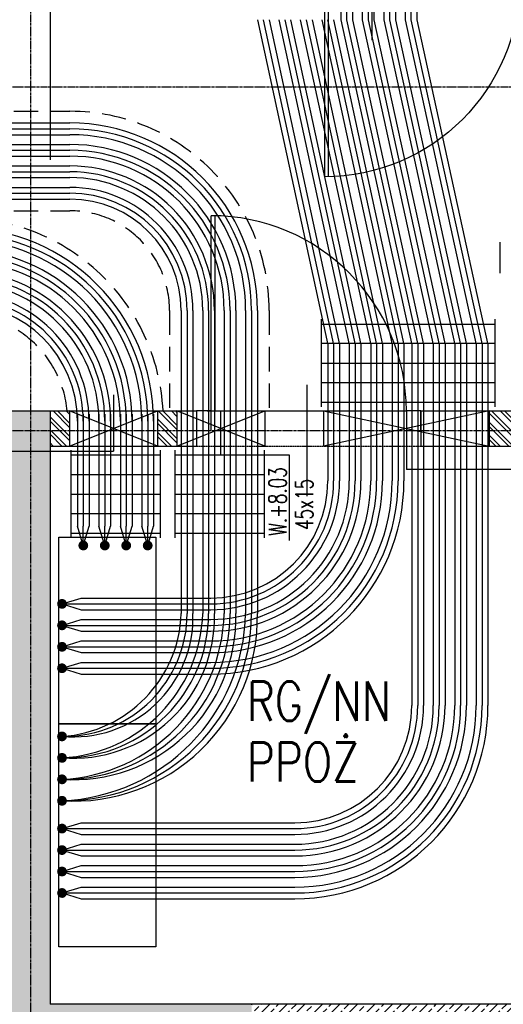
# Model space of a CAD drawing. Header units: inches. Extents: x 788 to 26783, y -4103 to 21.
# Tile 95 of 101: x 24919 to 25167, y -1691 to -1186. Entities that reach past the tile are written whole.
import ezdxf

# ---------------------------------------------------------------- set-up
doc = ezdxf.new("R2010")
doc.units = ezdxf.units.IN
doc.header["$MEASUREMENT"] = 0
for name, pattern in [('CENTER', [2, 1.25, -0.25, 0.25, -0.25]), ('DASHDOT', [1, 0.5, -0.25, 0, -0.25]), ('DASHED', [0.75, 0.5, -0.25]), ('DASHED2', [0.375, 0.25, -0.125])]:
    doc.linetypes.add(name, pattern=pattern)
for name, color, linetype in [('Drz---drzwi', 5, 'Continuous'), ('E35', 6, 'Continuous'), ('E50', 3, 'Continuous'), ('E50kor', 3, 'Continuous'), ('Ins-went', 141, 'Continuous'), ('Os-osie glowne', 1, 'CENTER'), ('Sc-beton', 7, 'Continuous'), ('Sc-beton-hatch', 86, 'Continuous'), ('Sc-cegla pustak', 42, 'Continuous'), ('Sc-cegla pustak-hatch', 8, 'Continuous'), ('Sc-nadproza kon', 5, 'DASHED2'), ('W-przebicia-ściany', 223, 'Continuous')]:
    doc.layers.add(name, color=color, linetype=linetype)
doc.styles.add('ROMANS', font='romans', dxfattribs={"width": 0.85})
pattern_1 = [(45, (-26612.6334, 16237.085), (-4.49012806, 4.49012806), []), (45, (-26608.143, 16237.085), (-4.49012806, 4.49012806), [3.175, -1.5875])]
pattern_2 = [(135, (-26612.6334, 16237.085), (-3.36759605, -3.36759605), []), (135, (-26612.6334, 16239.33), (-3.36759605, -3.36759605), [])]

# ---------------------------------------------------------------- blocks, each defined once
blk = doc.blocks.new('_gfjkhgjhlhjk')
at = {"ltscale": 7}
for p, q in [((7.5, 10), (7.5, 110)), ((9.5, 10), (9.5, 109.98)), ((56.5, 23.36), (56.5, -33.64))]:
    blk.add_line(p, q, dxfattribs=at)
for points in [[(0, 0), (7.5, 0), (7.5, 10), (0, 10)], [(107.5, 0), (115, 0), (115, 10), (107.5, 10)]]:
    blk.add_lwpolyline(points, close=True, dxfattribs=at)
blk.add_lwpolyline([(5.5, 10), (107.5, 10)], dxfattribs=at)
blk.add_arc((7.5, 10), 100, 0, 90)

msp = doc.modelspace()

# ---------------------------------------------------------------- hatches: boundary and pattern name
at = {"layer": 'Sc-beton-hatch'}
h = msp.add_hatch(dxfattribs=at)
h.set_pattern_fill('ANSI33', color=256, style=0)
h.set_pattern_definition(pattern_1)
h.paths.add_polyline_path([(24330.91, -1396.83), (24320.91, -1396.83), (24320.91, -1461.46), (24330.91, -1464.27), (24330.91, -1462.83)])
h.paths.add_polyline_path([(24320.91, -1396.83), (24310.91, -1396.83), (24310.91, -1458.65), (24320.91, -1461.46)])
h.paths.add_polyline_path([(24320.91, -1461.46), (24310.91, -1458.65), (24310.91, -1507.25), (24320.91, -1507.25)])
h.paths.add_polyline_path([(24330.91, -1464.27), (24320.91, -1461.46), (24320.91, -1507.25), (24330.91, -1507.25)])
h.paths.add_polyline_path([(24330.91, -1507.25), (24320.91, -1507.25), (24320.91, -1578.34), (24330.91, -1578.34)])
h.paths.add_polyline_path([(24320.91, -1507.25), (24310.91, -1507.25), (24310.91, -1578.34), (24320.91, -1578.34)])
h.paths.add_polyline_path([(24320.91, -1578.34), (24310.91, -1578.34), (24310.91, -1700.83), (24320.91, -1700.83)])
h.paths.add_polyline_path([(24330.91, -1578.34), (24320.91, -1578.34), (24320.91, -1700.83), (24474.91, -1700.83), (24474.91, -1690.83), (24330.91, -1690.83)])
h.paths.add_polyline_path([(24320.91, -1700.83), (24310.91, -1700.83), (24310.91, -1710.83), (24320.91, -1710.83)])
h.paths.add_polyline_path([(24474.91, -1700.83), (24320.91, -1700.83), (24320.91, -1710.83), (24474.91, -1710.83)])
h.paths.add_polyline_path([(24495.91, -1700.83), (24485.91, -1700.83), (24485.91, -1710.83), (24495.91, -1710.83)])
h.paths.add_polyline_path([(24495.91, -1690.83), (24485.91, -1690.83), (24485.91, -1700.83), (24495.91, -1700.83)])
h.paths.add_polyline_path([(24524.91, -1690.83), (24506.91, -1690.83), (24506.91, -1700.83), (24524.91, -1700.83)])
h.paths.add_polyline_path([(24524.91, -1700.83), (24506.91, -1700.83), (24506.91, -1710.83), (24524.91, -1710.83)])
h.paths.add_polyline_path([(24545.91, -1700.83), (24535.91, -1700.83), (24535.91, -1710.83), (24545.91, -1710.83)])
h.paths.add_polyline_path([(24545.91, -1690.83), (24535.91, -1690.83), (24535.91, -1700.83), (24545.91, -1700.83)])
h.paths.add_polyline_path([(24599.74, -1690.83), (24556.91, -1690.83), (24556.91, -1700.83), (24599.74, -1700.83)])
h.paths.add_polyline_path([(24599.74, -1700.83), (24556.91, -1700.83), (24556.91, -1710.83), (24599.74, -1710.83)])
h.paths.add_polyline_path([(24655.91, -1700.83), (24599.74, -1700.83), (24599.74, -1710.83), (24655.91, -1710.83)])
h.paths.add_polyline_path([(24655.91, -1690.83), (24599.74, -1690.83), (24599.74, -1700.83), (24655.91, -1700.83)])
h.paths.add_polyline_path([(24924.91, -1396.83), (24876.41, -1396.83), (24876.41, -1406.83), (24914.91, -1406.83), (24914.91, -1598.83), (24914.91, -1690.83), (24720.91, -1690.83), (24720.91, -1682.83), (24700.91, -1682.83), (24700.91, -1690.83), (24655.91, -1690.83), (24655.91, -1700.83), (24924.91, -1700.83)])
h.paths.add_polyline_path([(24924.91, -1700.83), (24655.91, -1700.83), (24655.91, -1710.83), (24924.91, -1710.83)])
h.paths.add_polyline_path([(24762.41, -1396.83), (24700.91, -1396.83), (24700.91, -1493.33), (24720.91, -1493.33), (24720.91, -1406.83), (24762.41, -1406.83)], flags=17)
h.paths.add_polyline_path([(24762.41, -1386.83), (24700.91, -1386.83), (24700.91, -1396.83), (24762.41, -1396.83)])
h.paths.add_polyline_path([(24720.91, -1493.33), (24700.91, -1493.33), (24700.91, -1509.83), (24700.91, -1622.83), (24720.32, -1622.83), (24720.91, -1622.83)], flags=17)
h.paths.add_polyline_path([(24934.91, -1396.83), (24924.91, -1396.83), (24924.91, -1700.83), (25038.22, -1700.83), (25038.22, -1690.83), (24934.91, -1690.83)])
h.paths.add_polyline_path([(24934.91, -1386.83), (24924.91, -1386.83), (24924.91, -1396.83), (24934.91, -1396.83)])
h.paths.add_polyline_path([(24924.91, -1386.83), (24876.41, -1386.83), (24876.41, -1396.83), (24924.91, -1396.83)])
h.paths.add_polyline_path([(25038.22, -1700.83), (24924.91, -1700.83), (24924.91, -1710.83), (25038.22, -1710.83)])
h.paths.add_polyline_path([(24916.45, -1534.63), (24933.37, -1534.63), (24933.37, -1551.88), (24916.45, -1551.88)], flags=9)
h.paths.add_polyline_path([(24809.13, -1709.29), (24809.13, -1692.37), (24826.38, -1692.37), (24826.38, -1709.29)], flags=9)
h.paths.add_polyline_path([(24916.45, -1663.15), (24933.37, -1663.15), (24933.37, -1680.4), (24916.45, -1680.4)], flags=9)
h.paths.add_polyline_path([(24702.45, -1534.63), (24719.37, -1534.63), (24719.37, -1551.88), (24702.45, -1551.88)], flags=24)
h = msp.add_hatch(dxfattribs=at)
h.set_pattern_fill('ANSI33', color=256, style=0)
h.set_pattern_definition(pattern_1)
h.paths.add_polyline_path([(25287.91, -1710.83), (25287.91, -1700.83), (25038.22, -1700.83), (25038.22, -1710.83)])
h.paths.add_polyline_path([(25038.22, -1690.83), (25038.22, -1700.83), (25287.91, -1700.83), (25287.91, -1690.83)])
h.paths.add_polyline_path([(25307.91, -1710.83), (25307.91, -1700.83), (25297.91, -1700.83), (25297.91, -1710.83)])
h.paths.add_polyline_path([(25297.91, -1700.83), (25307.91, -1700.83), (25307.91, -1690.83), (25297.91, -1690.83)])
h.paths.add_polyline_path([(25317.91, -1700.83), (25327.91, -1700.83), (25327.91, -1690.83), (25317.91, -1690.83)])
h.paths.add_polyline_path([(25317.91, -1710.83), (25327.91, -1710.83), (25327.91, -1700.83), (25317.91, -1700.83)])
h.paths.add_polyline_path([(25470.91, -1710.83), (25470.91, -1700.83), (25337.91, -1700.83), (25337.91, -1710.83)])
h.paths.add_polyline_path([(25470.91, -1700.83), (25470.91, -1687.83), (25460.91, -1687.83), (25460.91, -1690.83), (25360.91, -1690.83), (25337.91, -1690.83), (25337.91, -1700.83)])
at = {"layer": 'Sc-cegla pustak-hatch'}
h = msp.add_hatch(dxfattribs=at)
h.set_pattern_fill('ANSI32', color=256, scale=0.5, angle=90, style=0)
h.set_pattern_definition(pattern_2)
h.paths.add_polyline_path([(24989.91, -1396.83), (24989.91, -1404.83), (24999.91, -1404.83), (24999.91, -1396.83)])
h.paths.add_polyline_path([(24999.91, -1396.83), (24999.91, -1386.83), (24989.91, -1386.83), (24989.91, -1396.83)])
h.paths.add_polyline_path([(24934.91, -1396.83), (24944.91, -1396.83), (24944.91, -1386.83), (24934.91, -1386.83)])
h.paths.add_polyline_path([(24934.91, -1404.83), (24944.91, -1404.83), (24944.91, -1396.83), (24934.91, -1396.83)])
h = msp.add_hatch(dxfattribs=at)
h.set_pattern_fill('ANSI32', color=256, scale=0.5, angle=90, style=0)
h.set_pattern_definition(pattern_2)
h.paths.add_polyline_path([(25286.91, -1396.83), (25266.91, -1396.83), (25266.91, -1404.83), (25286.91, -1404.83)])
h.paths.add_polyline_path([(25286.91, -1386.83), (25266.91, -1386.83), (25266.91, -1396.83), (25286.91, -1396.83)])
h.paths.add_polyline_path([(25250.91, -1386.83), (25237.91, -1386.83), (25237.91, -1387.32), (25212.91, -1387.32), (25212.91, -1386.83), (25194.91, -1386.83), (25194.91, -1396.83), (25250.91, -1396.83)])
h.paths.add_polyline_path([(25250.91, -1396.83), (25194.91, -1396.83), (25194.91, -1404.83), (25209.91, -1404.83), (25209.91, -1662.83), (25227.91, -1662.83), (25227.91, -1404.83), (25235.91, -1404.83), (25250.91, -1404.83)])
h.paths.add_polyline_path([(25178.91, -1396.83), (25159.91, -1396.83), (25159.91, -1404.83), (25178.91, -1404.83)])
h.paths.add_polyline_path([(25178.91, -1386.83), (25159.91, -1386.83), (25159.91, -1396.83), (25178.91, -1396.83)])
h.paths.add_polyline_path([(25227.91, -1684.83), (25209.91, -1684.83), (25209.91, -1690.83), (25227.91, -1690.83)])
h.paths.add_polyline_path([(25210.95, -1534.63), (25226.88, -1534.63), (25226.88, -1551.88), (25210.95, -1551.88)], flags=24)

# ---------------------------------------------------------------- linework, layer by layer
at = {"layer": 'E35'}
for p, q in [((25083.8, -1020.42), (25083.8, -1186.4)), ((25086.8, -1020.42), (25086.8, -1186.4)), ((25089.8, -1020.42), (25089.8, -1186.4)), ((25094.8, -1020.42), (25094.8, -1186.4)), ((25097.8, -1020.42), (25097.8, -1186.4)), ((25100.8, -1020.42), (25100.8, -1186.4)), ((25105.8, -1020.42), (25105.8, -1186.4)), ((25108.8, -1020.42), (25108.8, -1186.4)), ((25111.8, -1020.42), (25111.8, -1186.4)), ((25116.8, -1020.42), (25116.8, -1186.4)), ((25119.8, -1020.42), (25119.8, -1186.4)), ((25122.8, -1020.42), (25122.8, -1186.4)), ((25041.1, -1186.4), (25077.18, -1352.94)), ((25044.1, -1186.4), (25080.18, -1352.94)), ((25047.1, -1186.4), (25083.18, -1352.94)), ((25052.1, -1186.4), (25088.18, -1352.94)), ((25055.1, -1186.4), (25091.18, -1352.94)), ((25058.1, -1186.4), (25094.18, -1352.94)), ((25063.1, -1186.4), (25099.18, -1352.94)), ((25066.1, -1186.4), (25102.18, -1352.94)), ((25069.1, -1186.4), (25105.18, -1352.94)), ((25074.1, -1186.4), (25110.18, -1352.94)), ((25077.1, -1186.4), (25113.18, -1352.94)), ((25080.1, -1186.4), (25116.18, -1352.94)), ((25083.8, -1186.4), (25120.22, -1352.94)), ((25086.8, -1186.4), (25123.22, -1352.94)), ((25089.8, -1186.4), (25126.22, -1352.94)), ((25094.8, -1186.4), (25131.22, -1352.94)), ((25097.8, -1186.4), (25134.22, -1352.94)), ((25100.8, -1186.4), (25137.22, -1352.94)), ((25105.8, -1186.4), (25142.22, -1352.94)), ((25108.8, -1186.4), (25145.22, -1352.94)), ((25111.8, -1186.4), (25148.22, -1352.94)), ((25116.8, -1186.4), (25153.22, -1352.94)), ((25119.8, -1186.4), (25156.22, -1352.94)), ((25122.8, -1186.4), (25159.22, -1352.94)), ((24560.1, -1239.32), (24945.09, -1239.32)), ((24560.1, -1242.32), (24945.09, -1242.32)), ((24560.1, -1245.32), (24945.09, -1245.32)), ((24560.1, -1250.32), (24945.09, -1250.32)), ((24560.1, -1253.32), (24945.09, -1253.32)), ((24560.1, -1256.32), (24945.09, -1256.32)), ((24560.1, -1261.32), (24945.09, -1261.32)), ((24560.1, -1264.32), (24945.09, -1264.32)), ((24560.1, -1267.32), (24945.09, -1267.32)), ((24560.1, -1272.32), (24945.09, -1272.32)), ((24560.1, -1275.32), (24945.09, -1275.32)), ((24560.1, -1278.32), (24945.09, -1278.32)), ((25002.09, -1335.32), (25002.09, -1490.57)), ((25005.09, -1335.32), (25005.09, -1490.57)), ((25008.09, -1335.32), (25008.09, -1490.57)), ((25013.09, -1335.32), (25013.09, -1490.57)), ((25016.09, -1335.32), (25016.09, -1490.57)), ((25019.09, -1335.32), (25019.09, -1490.57)), ((25024.09, -1335.32), (25024.09, -1490.57)), ((25027.09, -1335.32), (25027.09, -1490.57)), ((25030.09, -1335.32), (25030.09, -1490.57)), ((25035.09, -1335.32), (25035.09, -1490.57)), ((25038.09, -1335.32), (25038.09, -1490.57)), ((25041.09, -1335.32), (25041.09, -1490.57)), ((25077.18, -1352.94), (25077.18, -1422.68)), ((25080.18, -1352.94), (25080.18, -1422.68)), ((25083.18, -1352.94), (25083.18, -1422.68)), ((25088.18, -1352.94), (25088.18, -1422.68)), ((25091.18, -1352.94), (25091.18, -1422.68)), ((25094.18, -1352.94), (25094.18, -1422.68)), ((25099.18, -1352.94), (25099.18, -1422.68)), ((25102.18, -1352.94), (25102.18, -1422.68)), ((25105.18, -1352.94), (25105.18, -1422.68)), ((25110.18, -1352.94), (25110.18, -1422.68)), ((25113.18, -1352.94), (25113.18, -1422.68)), ((25116.18, -1352.94), (25116.18, -1422.68)), ((25120.22, -1352.94), (25120.22, -1537.8)), ((25123.22, -1352.94), (25123.22, -1537.8)), ((25126.22, -1352.94), (25126.22, -1537.8)), ((25131.22, -1352.94), (25131.22, -1537.8)), ((25134.22, -1352.94), (25134.22, -1537.8)), ((25137.22, -1352.94), (25137.22, -1537.8)), ((25142.22, -1352.94), (25142.22, -1537.8)), ((25145.22, -1352.94), (25145.22, -1537.8)), ((25148.22, -1352.94), (25148.22, -1537.8)), ((25153.22, -1352.94), (25153.22, -1537.8)), ((25156.22, -1352.94), (25156.22, -1537.8)), ((25159.22, -1352.94), (25159.22, -1537.8)), ((24948.91, -1388.58), (24948.91, -1445.91)), ((24951.91, -1388.58), (24951.91, -1445.91)), ((24954.91, -1388.58), (24954.91, -1445.91)), ((24959.91, -1388.58), (24959.91, -1445.91)), ((24962.91, -1388.58), (24962.91, -1445.91)), ((24965.91, -1388.58), (24965.91, -1445.91)), ((24970.91, -1388.58), (24970.91, -1445.91)), ((24973.91, -1388.58), (24973.91, -1445.91)), ((24976.91, -1388.58), (24976.91, -1445.91)), ((24981.91, -1388.58), (24981.91, -1445.91)), ((24984.91, -1388.58), (24984.91, -1445.91)), ((24987.91, -1388.58), (24987.91, -1445.91)), ((24951.91, -1455.78), (24948.91, -1445.91)), ((24951.91, -1455.78), (24951.91, -1445.91)), ((24951.91, -1455.78), (24954.91, -1445.91)), ((24962.91, -1455.78), (24959.91, -1445.91)), ((24962.91, -1455.78), (24962.91, -1445.91)), ((24962.91, -1455.78), (24965.91, -1445.91)), ((24973.91, -1455.78), (24970.91, -1445.91)), ((24973.91, -1455.78), (24973.91, -1445.91)), ((24973.91, -1455.78), (24976.91, -1445.91)), ((24984.91, -1455.78), (24981.91, -1445.91)), ((24984.91, -1455.78), (24984.91, -1445.91)), ((24984.91, -1455.78), (24987.91, -1445.91)), ((24941.02, -1485.68), (24950.88, -1482.68)), ((24950.88, -1482.68), (25017.18, -1482.68)), ((24941.02, -1485.68), (24950.88, -1485.68)), ((24941.02, -1485.68), (24950.88, -1488.68)), ((24950.88, -1485.68), (25017.18, -1485.68)), ((24950.88, -1488.68), (25017.18, -1488.68)), ((24941.02, -1496.68), (24950.88, -1493.68)), ((24941.02, -1496.68), (24950.88, -1496.68)), ((24941.02, -1496.68), (24950.88, -1499.68)), ((24950.88, -1493.68), (25017.18, -1493.68)), ((24950.88, -1493.68), (24960.32, -1493.68)), ((24950.88, -1496.68), (25017.18, -1496.68)), ((24950.88, -1496.68), (24960.32, -1496.68)), ((24950.88, -1499.68), (25017.18, -1499.68)), ((24950.88, -1499.68), (24960.32, -1499.68)), ((24941.02, -1507.68), (24950.88, -1504.68)), ((24941.02, -1507.68), (24950.88, -1507.68)), ((24941.02, -1507.68), (24950.88, -1510.68)), ((24950.88, -1504.68), (25017.18, -1504.68)), ((24950.88, -1504.68), (24960.32, -1504.68)), ((24950.88, -1507.68), (25017.18, -1507.68)), ((24950.88, -1507.68), (24960.32, -1507.68)), ((24950.88, -1510.68), (25017.18, -1510.68)), ((24950.88, -1510.68), (24960.32, -1510.68)), ((24941.02, -1518.68), (24950.88, -1515.68)), ((24950.88, -1515.68), (25017.18, -1515.68)), ((24950.88, -1515.68), (24960.32, -1515.68)), ((24941.02, -1518.68), (24950.88, -1518.68)), ((24941.02, -1518.68), (24950.88, -1521.68)), ((24950.88, -1518.68), (25017.18, -1518.68)), ((24950.88, -1518.68), (24960.32, -1518.68)), ((24950.88, -1521.68), (25017.18, -1521.68)), ((24941.02, -1600.8), (24950.88, -1597.8)), ((24950.88, -1597.8), (25060.22, -1597.8)), ((24941.02, -1600.8), (24950.88, -1600.8)), ((24941.02, -1600.8), (24950.88, -1603.8)), ((24950.88, -1600.8), (25060.22, -1600.8)), ((24950.88, -1603.8), (25060.22, -1603.8)), ((24941.02, -1611.8), (24950.88, -1608.8)), ((24950.88, -1608.8), (25060.22, -1608.8)), ((24941.02, -1611.8), (24950.88, -1611.8)), ((24941.02, -1611.8), (24950.88, -1614.8)), ((24950.88, -1611.8), (25060.22, -1611.8)), ((24950.88, -1614.8), (25060.22, -1614.8)), ((24941.02, -1622.8), (24950.88, -1619.8)), ((24941.02, -1622.8), (24950.88, -1622.8)), ((24941.02, -1622.8), (24950.88, -1625.8)), ((24950.88, -1619.8), (25060.22, -1619.8)), ((24950.88, -1622.8), (25060.22, -1622.8)), ((24950.88, -1625.8), (25060.22, -1625.8)), ((24941.02, -1633.8), (24950.88, -1630.8)), ((24941.02, -1633.8), (24950.88, -1633.8)), ((24941.02, -1633.8), (24950.88, -1636.8)), ((24950.88, -1630.8), (25060.22, -1630.8)), ((24950.88, -1633.8), (25060.22, -1633.8)), ((24950.88, -1636.8), (25060.22, -1636.8))]:
    msp.add_line(p, q, dxfattribs=at)
at = {"layer": 'E35', "linetype": 'DASHED2', "ltscale": 50}
for p, q in [((24560.1, -1233.32), (24945.09, -1233.32)), ((24560.1, -1284.32), (24945.09, -1284.32)), ((24996.09, -1335.32), (24996.09, -1386.83)), ((25047.09, -1335.32), (25047.09, -1386.83)), ((24948.16, -1404.96), (24948.16, -1404.96)), ((25007.6, -1404.96), (25007.6, -1404.96)), ((25110.69, -1404.96), (25110.69, -1404.96))]:
    msp.add_line(p, q, dxfattribs=at)
at = {"layer": 'E35', "linetype": 'Continuous', "lineweight": -2}
for p, q in [((25073.86, -1339.78), (25073.86, -1384.78)), ((25162.7, -1339.78), (25162.7, -1384.78)), ((25073.86, -1342.31), (25162.7, -1342.31)), ((25073.86, -1352.05), (25162.7, -1352.05)), ((25073.86, -1362.31), (25162.7, -1362.31)), ((25073.86, -1372.31), (25162.7, -1372.31)), ((25073.86, -1382.31), (25162.7, -1382.31)), ((24945.56, -1406.89), (24945.56, -1451.89)), ((24991.36, -1406.89), (24991.36, -1451.89)), ((24991.36, -1406.89), (24991.36, -1451.89)), ((24998.74, -1406.89), (24998.74, -1451.89)), ((25044.55, -1406.89), (25044.55, -1451.89)), ((25044.55, -1406.89), (25044.55, -1451.89)), ((24945.56, -1409.41), (24991.36, -1409.41)), ((24998.74, -1409.41), (25044.55, -1409.41)), ((24945.56, -1419.41), (24991.36, -1419.41)), ((24998.74, -1419.41), (25044.55, -1419.41)), ((24945.56, -1429.41), (24991.36, -1429.41)), ((24998.74, -1429.41), (25044.55, -1429.41)), ((24945.56, -1439.41), (24991.36, -1439.41)), ((24998.74, -1439.41), (25044.55, -1439.41)), ((24945.56, -1449.41), (24991.36, -1449.41)), ((24998.74, -1449.41), (25044.55, -1449.41)), ((24989.1, -1547.08), (24939.43, -1547.08))]:
    msp.add_line(p, q, dxfattribs=at)
at = {"layer": 'E35'}
msp.add_lwpolyline([(25099.91, -1196.94), (25099.91, -1142.58), (25172.29, -1142.58)], dxfattribs=at)
at = {"layer": 'E35', "linetype": 'DASHED2', "ltscale": 50}
for centre, radius, start in [((24945.09, -1335.32), 102, 0), ((24945.09, -1335.32), 51, 0), ((24888.91, -1392.01), 104, 2.8553), ((24888.91, -1392.01), 55, 5.4049)]:
    msp.add_arc(centre, radius, start, 90, dxfattribs=at)
at = {"layer": 'E35'}
for centre, radius, start, end in [((24945.09, -1335.32), 96, 0, 90), ((24945.09, -1335.32), 93, 0, 90), ((24945.09, -1335.32), 90, 0, 90), ((24945.09, -1335.32), 85, 0, 90), ((24945.09, -1335.32), 82, 0, 90), ((24945.09, -1335.32), 79, 0, 90), ((24945.09, -1335.32), 74, 0, 90), ((24945.09, -1335.32), 71, 0, 90), ((24945.09, -1335.32), 68, 0, 90), ((24945.09, -1335.32), 63, 0, 90), ((24945.09, -1335.32), 60, 0, 90), ((24945.09, -1335.32), 57, 0, 90), ((24888.91, -1392.01), 99, 0, 90), ((24888.91, -1392.01), 96, 0, 90), ((24888.91, -1392.01), 93, 0, 90), ((24888.91, -1392.01), 88, 0, 90), ((24888.91, -1392.01), 85, 0, 90), ((24888.91, -1392.01), 82, 0, 90), ((24888.91, -1392.01), 77, 0, 90), ((24888.91, -1392.01), 74, 0, 90), ((24888.91, -1392.01), 71, 0, 90), ((24888.91, -1392.01), 66, 0, 90), ((24888.91, -1392.01), 63, 0, 90), ((24888.91, -1392.01), 60, 0, 90), ((25017.18, -1422.68), 60, 270, 0), ((25017.18, -1422.68), 63, 270, 0), ((25017.18, -1422.68), 66, 270, 0), ((25017.18, -1422.68), 71, 270, 0), ((25017.18, -1422.68), 74, 270, 0), ((25017.18, -1422.68), 77, 270, 0), ((25017.18, -1422.68), 82, 270, 0), ((25017.18, -1422.68), 85, 270, 0), ((25017.18, -1422.68), 88, 270, 0), ((25017.18, -1422.68), 93, 270, 0), ((25017.18, -1422.68), 96, 270, 0), ((25017.18, -1422.68), 99, 270, 0), ((24936.8, -1488.38), 65.33, 273.7025, 358.0774), ((24946.8, -1492.52), 61.32, 264.5908, 1.8224), ((24936.83, -1488.39), 76.3, 273.1497, 358.3621), ((24946.86, -1492.54), 72.26, 265.3669, 1.5649), ((24936.85, -1488.39), 87.27, 272.7406, 358.5734), ((24946.9, -1492.56), 83.22, 265.9484, 1.371), ((24936.86, -1488.4), 98.25, 272.4254, 358.7364), ((24946.93, -1492.57), 94.18, 266.4002, 1.2199), ((24942.09, -1490.57), 63, 270, 0), ((24942.09, -1490.57), 74, 270, 0), ((24942.09, -1490.57), 85, 270, 0), ((24942.09, -1490.57), 96, 270, 0), ((25060.22, -1537.8), 60, 270, 0), ((25060.22, -1537.8), 63, 270, 0), ((25060.22, -1537.8), 66, 270, 0), ((25060.22, -1537.8), 71, 270, 0), ((25060.22, -1537.8), 74, 270, 0), ((25060.22, -1537.8), 77, 270, 0), ((25060.22, -1537.8), 82, 270, 0), ((25060.22, -1537.8), 85, 270, 0), ((25060.22, -1537.8), 88, 270, 0), ((25060.22, -1537.8), 93, 270, 0), ((25060.22, -1537.8), 96, 270, 0), ((25060.22, -1537.8), 99, 270, 0)]:
    msp.add_arc(centre, radius, start, end, dxfattribs=at)
at = {"layer": 'E50', "linetype": 'Continuous', "lineweight": -2, "const_width": 2.5}
for points in [[(24951.91, -1457.03, 1), (24951.91, -1454.53, 1)], [(24962.91, -1457.03, 1), (24962.91, -1454.53, 1)], [(24973.91, -1457.03, 1), (24973.91, -1454.53, 1)], [(24984.91, -1457.03, 1), (24984.91, -1454.53, 1)], [(24939.77, -1485.68, -1), (24942.27, -1485.68, -1)], [(24939.77, -1496.68, -1), (24942.27, -1496.68, -1)], [(24939.77, -1507.68, -1), (24942.27, -1507.68, -1)], [(24939.77, -1518.68, -1), (24942.27, -1518.68, -1)], [(24939.77, -1553.57, 1), (24942.27, -1553.57, 1)], [(24939.77, -1564.57, 1), (24942.27, -1564.57, 1)], [(24939.77, -1575.57, 1), (24942.27, -1575.57, 1)], [(24939.77, -1586.57, 1), (24942.27, -1586.57, 1)], [(24939.77, -1600.8, -1), (24942.27, -1600.8, -1)], [(24939.77, -1611.8, -1), (24942.27, -1611.8, -1)], [(24939.77, -1622.8, -1), (24942.27, -1622.8, -1)], [(24939.77, -1633.8, -1), (24942.27, -1633.8, -1)]]:
    msp.add_lwpolyline(points, format="xyb", close=True, dxfattribs=at)
at = {"layer": 'E50kor', "linetype": 'Continuous'}
for p, q in [((24939.43, -1451.46), (24989.1, -1451.46)), ((24939.43, -1547.08), (24939.43, -1451.46)), ((24989.1, -1451.46), (24989.1, -1547.08)), ((24939.43, -1547.08), (24989.1, -1547.08)), ((24939.43, -1661.37), (24939.43, -1547.08)), ((24989.1, -1547.08), (24989.1, -1661.37)), ((24989.1, -1661.37), (24939.43, -1661.37))]:
    msp.add_line(p, q, dxfattribs=at)
at = {"layer": 'Ins-went', "linetype": 'DASHED', "ltscale": 0.5}
msp.add_line((25165.41, -1316.33), (25165.41, -1300.33), dxfattribs=at)
at = {"layer": 'Os-osie glowne'}
for points in [[(24924.91, -325.83), (24924.91, -1888.72)], [(24095.91, -1220.83), (26735.27, -1220.83)], [(24095.91, -1396.83), (26735.27, -1396.83)]]:
    msp.add_lwpolyline(points, dxfattribs=at)
at = {"layer": 'Sc-beton'}
for points in [[(24934.91, -783.16), (24934.91, -1258.16)], [(24876.41, -1386.83), (24934.91, -1386.83)], [(24934.91, -1386.83), (24934.91, -1690.83)], [(25460.91, -1690.83), (24934.91, -1690.83)]]:
    msp.add_lwpolyline(points, dxfattribs=at)
at = {"layer": 'Sc-cegla pustak'}
for points in [[(24934.91, -1386.83), (25009.91, -1386.83)], [(25009.91, -1386.83), (25009.91, -1404.83)], [(25124.91, -1386.83), (25286.91, -1386.83)], [(25124.91, -1386.83), (25124.91, -1404.83)], [(24934.91, -1404.83), (25009.91, -1404.83)], [(25124.91, -1404.83), (25209.91, -1404.83)]]:
    msp.add_lwpolyline(points, dxfattribs=at)
at = {"layer": 'Sc-nadproza kon', "linetype": 'DASHDOT', "ltscale": 0.5}
msp.add_lwpolyline([(25009.91, -1404.83), (25124.91, -1404.83)], dxfattribs=at)
at = {"layer": 'W-przebicia-ściany'}
for p, q in [((24967.41, -1378.62), (24967.41, -1407.46)), ((25022.19, -1386.83), (25022.19, -1409.33)), ((25117.41, -1386.83), (25117.41, -1416.9)), ((24896.79, -1407.46), (24967.41, -1407.46)), ((25022.19, -1409.33), (25057.3, -1409.33)), ((25057.3, -1409.33), (25057.3, -1453.17)), ((25195.66, -1416.9), (25117.41, -1416.9))]:
    msp.add_line(p, q, dxfattribs=at)
for points in [[(24944.91, -1386.83), (24944.91, -1404.83)], [(24989.91, -1404.83), (24944.91, -1386.83)], [(24944.91, -1404.83), (24989.91, -1386.83)], [(24989.91, -1386.83), (24989.91, -1404.83)], [(24999.91, -1386.83), (24999.91, -1404.83)], [(25044.91, -1404.83), (24999.91, -1386.83)], [(24999.91, -1404.83), (25044.91, -1386.83)], [(25044.91, -1386.83), (25044.91, -1404.83)], [(25074.91, -1386.83), (25074.91, -1404.83)], [(25074.91, -1386.83), (25159.91, -1404.83)], [(25159.91, -1386.83), (25074.91, -1404.83)], [(25159.91, -1386.83), (25159.91, -1404.83)]]:
    msp.add_lwpolyline(points, dxfattribs=at)

# ---------------------------------------------------------------- block references
at = {"layer": 'Drz---drzwi', "xscale": -1, "rotation": 180}
msp.add_blockref('_gfjkhgjhlhjk', (25067.91, -1156.83), dxfattribs=at)
at = {"layer": 'Drz---drzwi'}
msp.add_blockref('_gfjkhgjhlhjk', (25009.91, -1396.83), dxfattribs=at)

# ---------------------------------------------------------------- texts
at = {"layer": 'E50', "style": 'ROMANS', "width": 0.8}
for s, p in [('RG/NN', (25035.6, -1545.54)), ('PPOŻ', (25035.6, -1576.73))]:
    msp.add_text(s, height=20, dxfattribs=at).set_placement(p)
at = {"layer": 'W-przebicia-ściany', "style": 'ROMANS', "width": 0.7}
for s, p in [('W.+8.03', (25055.96, -1450.79)), ('45x15', (25069.63, -1447.85))]:
    msp.add_text(s, height=9, rotation=90, dxfattribs=at).set_placement(p)

doc.saveas('drawing.dxf')
